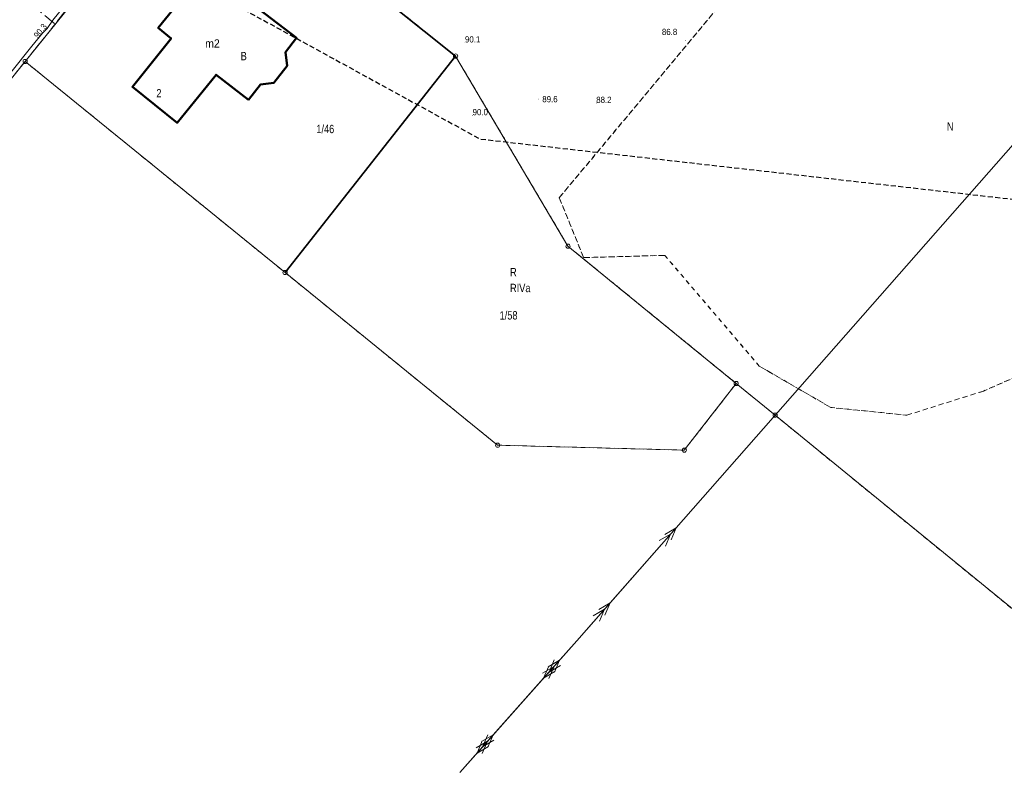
# Model space of a CAD drawing. Header units: metres. Extents: x 6540907 to 6541833, y 5893434 to 5894895.
# Tile 140 of 256: x 6541471 to 6541589, y 5893435 to 5893525. Entities that reach past the tile are written whole.
import ezdxf
from ezdxf.enums import TextEntityAlignment as Align

# ---------------------------------------------------------------- set-up
doc = ezdxf.new("R2010")
doc.units = ezdxf.units.M
doc.header["$MEASUREMENT"] = 0
for name, pattern in [('1.5_0.5', [2, 1.5, -0.5]), ('2', [0.9, 0.6, -0.3]), ('219-500', [0, 0]), ('egug-500', [1, 0.5, -0.5]), ('suep_sn_500', [0, 0])]:
    doc.linetypes.add(name, pattern=pattern)
doc.layers.get('0').update_dxf_attribs({"color": 2, "linetype": 'CONTINUOUS', "lineweight": 5})
for name, color, linetype, lineweight in [('202-punkt graniczny', 251, 'CONTINUOUS', 9), ('209-oznaczenie konturu klasyfikacyjnego', 251, 'CONTINUOUS', 9), ('210-oznaczenie konturu użytku gruntowego', 251, 'CONTINUOUS', 9), ('211-numer działki ewidencyjnej', 156, 'CONTINUOUS', 9), ('218-kontur użytku gruntowego', 251, 'CONTINUOUS', 9), ('219-działka ewidencyjna', 152, 'CONTINUOUS', 18), ('312-budynek ewidencyjny', 251, 'CONTINUOUS', 9), ('312-oznaczenie budynku ewidencyjnego', 251, 'CONTINUOUS', 9), ('312-oznaczenie budynku ewidencyjnego-Atr117', 251, 'CONTINUOUS', 9), ('jezdnia', 251, 'CONTINUOUS', 9), ('ogrodzenie trwałe', 251, 'CONTINUOUS', 9), ('pikieta naturalna', 251, 'CONTINUOUS', 9), ('pikieta naturalna-Atr2', 251, 'CONTINUOUS', 9), ('przewód elektroenergetyczny podziemny', 251, 'CONTINUOUS', 9), ('przewód elektroenergetyczny średniego napięcia', 251, 'CONTINUOUS', 9), ('Punkt budynku', 251, 'CONTINUOUS', 9), ('rzędna', 251, 'CONTINUOUS', 9), ('rzędna-Atr2', 251, 'CONTINUOUS', 9), ('Zakres', 252, 'CONTINUOUS', 15)]:
    doc.layers.add(name, color=color, linetype=linetype, lineweight=lineweight)
doc.styles.get("Standard").update_dxf_attribs({"font": 'Arial', "width": 0.75})
doc.linetypes.add('902-500', pattern='A,3.75,0,[1,ksztalty.shx,S=0.5,R=0,X=0,Y=0],3.75', length=7.5)

# ---------------------------------------------------------------- blocks, each defined once
blk = doc.blocks.new('PUNKTBUD')
at = {"color": 0}
blk.add_circle((0, 0), 0.045, dxfattribs=at)
blk = doc.blocks.new('202')
at = {"color": 0, "linetype": 'Continuous', "lineweight": 0}
blk.add_circle((0, 0), 0.25, dxfattribs=at)
blk = doc.blocks.new('SUEP2')
at = {"color": 0, "linetype": 'Continuous'}
for p, q in [((0, 0), (6.027, 0)), ((5.027, 0), (3.527, 0.5)), ((5.027, 0), (3.527, -0.5)), ((6.027, 0), (4.527, 0.5)), ((6.027, 0), (4.527, -0.5)), ((6.027, 0), (18.027, 0)), ((17.027, 0), (15.527, 0.5)), ((17.027, 0), (15.527, -0.5)), ((18.027, 0), (16.527, 0.5)), ((18.027, 0), (16.527, -0.5))]:
    blk.add_line(p, q, dxfattribs=at)
blk = doc.blocks.new('PW01')
at = {"linetype": 'Continuous', "lineweight": 13}
h = blk.add_hatch(color=0, dxfattribs=at)
edge = h.paths.add_edge_path()
edge.add_arc((0, 0), 0.045, 0, 360)

msp = doc.modelspace()

# ---------------------------------------------------------------- linework, layer by layer
at = {"layer": '218-kontur użytku gruntowego', "linetype": 'egug-500', "lineweight": 18, "flags": 128}
for points in [[(6541491.86, 5893545.78), (6541471.28, 5893520.3)], [(6541471.28, 5893520.3), (6541491.86, 5893545.78)], [(6541562.72, 5893536.78), (6541535.35, 5893503.95)], [(6541535.35, 5893503.95), (6541562.72, 5893536.78)], [(6541522.91, 5893520.94), (6541514.93, 5893527.33)], [(6541514.93, 5893527.33), (6541522.91, 5893520.94)], [(6541464.41, 5893511.8), (6541471.28, 5893520.3)], [(6541471.28, 5893520.3), (6541502.46, 5893494.99)], [(6541502.46, 5893494.99), (6541522.91, 5893520.94)], [(6541522.91, 5893520.94), (6541502.46, 5893494.99)], [(6541522.91, 5893520.94), (6541536.39, 5893498.15)], [(6541536.39, 5893498.15), (6541522.91, 5893520.94)], [(6541535.35, 5893503.95), (6541538.27, 5893496.78)], [(6541538.27, 5893496.78), (6541535.35, 5893503.95)], [(6541536.39, 5893498.15), (6541556.57, 5893481.69)], [(6541556.57, 5893481.69), (6541536.39, 5893498.15)], [(6541538.27, 5893496.78), (6541548, 5893497.05)], [(6541548, 5893497.05), (6541538.27, 5893496.78)], [(6541548, 5893497.05), (6541559.34, 5893483.77)], [(6541559.34, 5893483.77), (6541548, 5893497.05)], [(6541502.46, 5893494.99), (6541527.95, 5893474.29)], [(6541586.21, 5893480.78), (6541595.6, 5893484.87)], [(6541595.6, 5893484.87), (6541586.21, 5893480.78)], [(6541559.34, 5893483.77), (6541567.9, 5893478.82)], [(6541567.9, 5893478.82), (6541559.34, 5893483.77)], [(6541550.34, 5893473.7), (6541556.57, 5893481.69)], [(6541556.57, 5893481.69), (6541561.23, 5893477.89)], [(6541577.03, 5893477.89), (6541586.21, 5893480.78)], [(6541586.21, 5893480.78), (6541577.03, 5893477.89)], [(6541567.9, 5893478.82), (6541577.03, 5893477.89)], [(6541577.03, 5893477.89), (6541567.9, 5893478.82)], [(6541561.23, 5893477.89), (6541592.49, 5893452.38)], [(6541527.95, 5893474.29), (6541550.34, 5893473.7)]]:
    msp.add_lwpolyline(points, dxfattribs=at)
at = {"layer": '219-działka ewidencyjna', "linetype": '219-500', "lineweight": 18, "flags": 128}
for points in [[(6541491.86, 5893545.78), (6541471.28, 5893520.3)], [(6541522.91, 5893520.94), (6541491.86, 5893545.78)], [(6541471.28, 5893520.3), (6541454.78, 5893499.87)], [(6541502.46, 5893494.99), (6541471.28, 5893520.3)], [(6541522.91, 5893520.94), (6541502.46, 5893494.99)], [(6541536.39, 5893498.15), (6541522.91, 5893520.94)], [(6541556.57, 5893481.69), (6541536.39, 5893498.15)], [(6541527.95, 5893474.29), (6541502.46, 5893494.99)], [(6541556.57, 5893481.69), (6541550.34, 5893473.7)], [(6541561.23, 5893477.89), (6541556.57, 5893481.69)], [(6541592.49, 5893452.38), (6541561.23, 5893477.89)], [(6541550.34, 5893473.7), (6541527.95, 5893474.29)]]:
    msp.add_lwpolyline(points, dxfattribs=at)
at = {"layer": '312-budynek ewidencyjny', "linetype": 'Continuous', "lineweight": 50, "flags": 128}
for points in [[(6541487.23, 5893524.31), (6541493.22, 5893531.72)], [(6541499.29, 5893526.6), (6541503.82, 5893523.12)], [(6541488.81, 5893523.03), (6541487.23, 5893524.31)], [(6541484.14, 5893517.25), (6541488.81, 5893523.03)], [(6541503.82, 5893523.12), (6541502.5, 5893521.42)], [(6541502.5, 5893521.42), (6541502.71, 5893519.78)], [(6541502.71, 5893519.78), (6541501.12, 5893517.73)], [(6541494.2, 5893518.71), (6541489.5, 5893512.93)], [(6541498.09, 5893515.71), (6541494.2, 5893518.71)], [(6541489.5, 5893512.93), (6541484.14, 5893517.25)], [(6541499.5, 5893517.52), (6541498.09, 5893515.71)], [(6541501.12, 5893517.73), (6541499.5, 5893517.52)]]:
    msp.add_lwpolyline(points, dxfattribs=at)
at = {"layer": 'jezdnia', "linetype": '1.5_0.5', "lineweight": 18, "flags": 128}
msp.add_lwpolyline([(6541402.28, 5893435.05), (6541404.63, 5893438.04), (6541404.55, 5893438.1), (6541401.69, 5893440.39), (6541401.51, 5893441.96), (6541411.49, 5893454.35), (6541413.11, 5893454.54), (6541415.95, 5893452.24), (6541418.46, 5893455.37), (6541415.65, 5893457.66), (6541415.46, 5893459.26), (6541416.64, 5893460.66), (6541420.09, 5893464.99), (6541421.67, 5893465.16), (6541424.52, 5893462.88), (6541427.06, 5893466.02), (6541424.24, 5893468.29), (6541424.04, 5893469.89), (6541443.98, 5893494.66), (6541445.61, 5893494.88), (6541448.6, 5893492.46), (6541451.18, 5893495.8), (6541448.23, 5893498.12), (6541448.05, 5893499.72), (6541459.5, 5893514.02), (6541461.17, 5893514.21), (6541464.09, 5893511.9), (6541467.31, 5893515.86), (6541464.37, 5893518.21), (6541464.2, 5893519.79), (6541469.11, 5893525.9), (6541470.08, 5893527.06), (6541471.82, 5893527.3), (6541474.65, 5893524.97), (6541474.88, 5893524.82), (6541478.42, 5893529.26), (6541478.09, 5893529.54), (6541487.07, 5893540.65), (6541486.95, 5893541.67), (6541487.63, 5893542.48), (6541488.59, 5893542.59), (6541491.32, 5893545.95), (6541487.54, 5893549.01), (6541483.69, 5893552.17), (6541476.46, 5893558.06), (6541465.05, 5893543.85), (6541464.87, 5893543.99), (6541462.08, 5893540.7), (6541462.12, 5893540.57), (6541463.47, 5893538.29), (6541457.64, 5893531.01), (6541458.24, 5893521.98), (6541458.08, 5893521.8), (6541456.47, 5893521.61), (6541454.73, 5893523.01), (6541452.06, 5893519.67), (6541453.76, 5893518.28), (6541453.96, 5893516.67), (6541434.26, 5893492.1), (6541432.68, 5893491.92), (6541430.69, 5893493.54), (6541430.53, 5893493.67), (6541428.09, 5893490.68), (6541428.25, 5893490.54), (6541430.25, 5893488.94), (6541430.45, 5893487.32), (6541429.85, 5893486.59), (6541428.25, 5893486.43), (6541426.24, 5893488.03), (6541426.08, 5893488.15), (6541420.99, 5893481.85), (6541423.13, 5893480.14), (6541423.32, 5893478.54), (6541412.14, 5893464.72), (6541410.17, 5893462.27), (6541408.57, 5893462.08), (6541406.59, 5893463.69), (6541406.42, 5893463.82), (6541403.99, 5893460.67), (6541404.1, 5893460.59), (6541406.09, 5893458.95), (6541406.28, 5893457.43), (6541393.64, 5893441.78), (6541392.06, 5893441.62), (6541390.07, 5893443.23), (6541387.55, 5893440.05), (6541389.52, 5893438.42), (6541389.76, 5893436.88), (6541388.32, 5893435.05)], dxfattribs=at)
at = {"layer": 'ogrodzenie trwałe', "linetype": '902-500', "lineweight": 35, "flags": 128}
msp.add_lwpolyline([(6541496, 5893542.41), (6541522.91, 5893520.94), (6541502.46, 5893494.99)], dxfattribs=at)
at = {"layer": 'przewód elektroenergetyczny podziemny', "linetype": 'Continuous', "lineweight": 18, "flags": 128}
msp.add_lwpolyline([(6541487.81, 5893541.5), (6541480.89, 5893533.02), (6541474.6, 5893525.24), (6541473.93, 5893524.24), (6541473.35, 5893523.68), (6541472.1, 5893522.12), (6541456.3, 5893502.4), (6541437.47, 5893479.09), (6541436.89, 5893478.63), (6541436.85, 5893478.32), (6541418.23, 5893455.55), (6541406.8, 5893441.26), (6541405.55, 5893439.69), (6541401.75, 5893435.05)], dxfattribs=at)
at = {"layer": 'przewód elektroenergetyczny średniego napięcia', "linetype": 'suep_sn_500', "lineweight": 18, "flags": 128}
for points in [[(6541537.46, 5893450.86), (6541633.97, 5893560.6)], [(6541523.4, 5893435.05), (6541537.46, 5893450.86)]]:
    msp.add_lwpolyline(points, dxfattribs=at)
at = {"layer": 'Zakres', "linetype": '2', "lineweight": 25, "flags": 128}
msp.add_lwpolyline([(6540930.81, 5893582.59), (6540952.62, 5893547.95), (6541020.61, 5893593.49), (6541060.25, 5893600.48), (6541133.37, 5893522.23), (6541132.66, 5893437.24), (6541235.67, 5893475.79), (6541230.54, 5893517.48), (6541183.33, 5893542.45), (6541196.93, 5893611.19), (6541212.33, 5893616.96), (6541232.27, 5893624.28), (6541273.87, 5893613.18), (6541300.52, 5893614.98), (6541358.25, 5893602.79), (6541525.85, 5893511), (6541649.47, 5893497.04), (6541682.61, 5893534.08)], dxfattribs=at)

# ---------------------------------------------------------------- block references
at = {"layer": '202-punkt graniczny', "linetype": 'Continuous', "lineweight": 18}
for p in [(6541471.28, 5893520.3), (6541522.91, 5893520.94), (6541536.39, 5893498.15), (6541502.46, 5893494.99), (6541556.57, 5893481.69), (6541561.23, 5893477.89), (6541527.95, 5893474.29), (6541550.34, 5893473.7)]:
    msp.add_blockref('202', p, dxfattribs=at)
at = {"layer": 'pikieta naturalna', "linetype": 'Continuous', "lineweight": 13}
for p in [(6541524.04, 5893522.57), (6541550.5, 5893522.78), (6541532.82, 5893515.78), (6541539.78, 5893515.32), (6541524.95, 5893513.85)]:
    msp.add_blockref('PW01', p, dxfattribs=at)
at = {"layer": 'przewód elektroenergetyczny średniego napięcia', "linetype": 'Continuous', "lineweight": 18}
for p, rotation in [((6541537.46, 5893450.86), 48.67), ((6541537.46, 5893450.86), 228.347), ((6541523.4, 5893435.05), 48.34700000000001)]:
    msp.add_blockref('SUEP2', p, dxfattribs=dict(at, rotation=rotation))
at = {"layer": 'Punkt budynku', "linetype": 'Continuous', "lineweight": 18}
for p in [(6541487.23, 5893524.31), (6541488.81, 5893523.03), (6541503.82, 5893523.12), (6541502.5, 5893521.42), (6541502.71, 5893519.78), (6541494.2, 5893518.71), (6541501.12, 5893517.73), (6541484.14, 5893517.25), (6541499.5, 5893517.52), (6541498.09, 5893515.71), (6541489.5, 5893512.93)]:
    msp.add_blockref('PUNKTBUD', p, dxfattribs=at)
at = {"layer": 'rzędna', "linetype": 'Continuous', "lineweight": 18}
msp.add_blockref('PW01', (6541473.93, 5893524.24), dxfattribs=at)

# ---------------------------------------------------------------- texts
at = {"layer": '209-oznaczenie konturu klasyfikacyjnego', "linetype": 'Continuous', "lineweight": 18, "width": 0.79}
msp.add_text('RIVa', height=1, dxfattribs=at).set_placement((6541529.44, 5893493.64), align=Align.TOP_LEFT)
at = {"layer": '210-oznaczenie konturu użytku gruntowego', "linetype": 'Continuous', "lineweight": 18, "width": 0.79}
for s, p in [('B', (6541497.13, 5893520.44)), ('N', (6541581.83, 5893512.01)), ('R', (6541529.44, 5893494.54))]:
    msp.add_text(s, height=1, dxfattribs=at).set_placement(p)
at = {"layer": '211-numer działki ewidencyjnej', "linetype": 'Continuous', "lineweight": 18, "width": 0.79}
for s, p in [('1/46', (6541506.21, 5893511.7)), ('1/58', (6541528.19, 5893489.36))]:
    msp.add_text(s, height=1, dxfattribs=at).set_placement(p)
at = {"layer": '312-oznaczenie budynku ewidencyjnego', "linetype": 'Continuous', "lineweight": 18, "width": 0.79}
msp.add_text('2', height=1, dxfattribs=at).set_placement((6541487.02, 5893516.99), align=Align.TOP_LEFT)
at = {"layer": '312-oznaczenie budynku ewidencyjnego-Atr117', "width": 0.9}
msp.add_text('m2', height=1, dxfattribs=at).set_placement((6541493.75, 5893522.45), align=Align.MIDDLE_CENTER)
at = {"layer": 'pikieta naturalna-Atr2', "width": 0.9}
for s, p in [('86.8', (6541547.66, 5893523.46)), ('90.1', (6541524.04, 5893522.57)), ('89.6', (6541533.31, 5893515.4)), ('88.2', (6541539.78, 5893515.32)), ('90.0', (6541524.95, 5893513.85))]:
    msp.add_text(s, height=0.75, dxfattribs=at).set_placement(p)
at = {"layer": 'rzędna-Atr2', "width": 0.9}
msp.add_text('90.3', height=0.75, rotation=51.295, dxfattribs=at).set_placement((6541472.82, 5893523.01))

doc.saveas('drawing.dxf')
